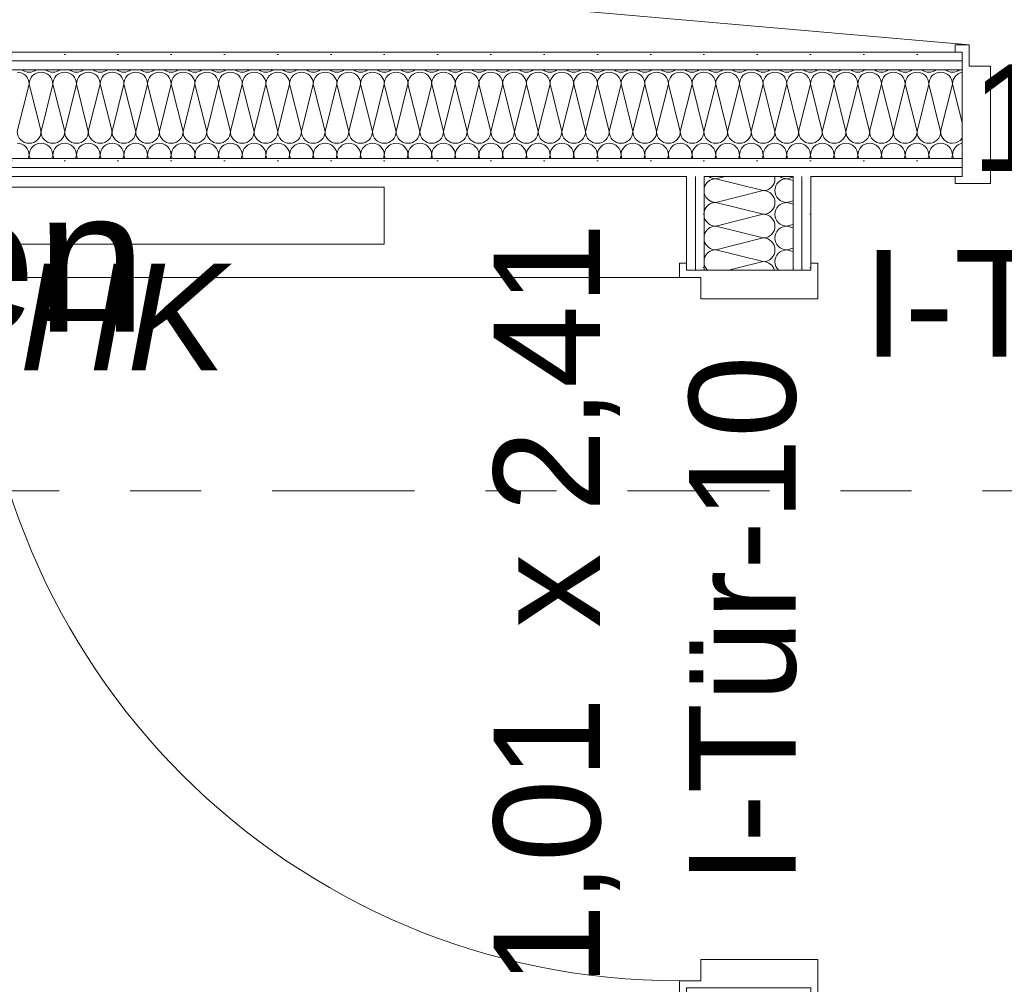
# Model space of a CAD drawing. Header units: metres. Extents: x -167 to 262, y -186 to 508.
# Tile 139 of 256: x 40.17 to 41.56, y 37.9 to 39.25. Entities that reach past the tile are written whole.
import ezdxf
from ezdxf.enums import TextEntityAlignment as Align

# ---------------------------------------------------------------- set-up
doc = ezdxf.new("R2010")
doc.units = ezdxf.units.M
doc.header["$MEASUREMENT"] = 0
doc.linetypes.add('Raster', pattern=[0.4, 0.2, -0.1, 0, -0.1])
for name, color, linetype in [('10 Wand außen', 7, 'Continuous'), ('50 Staffage', 7, 'Continuous'), ('60 Auffüllung', 7, 'Continuous'), ('80 Raum', 7, 'Continuous'), ('90 Achsraster', 7, 'Continuous'), ('94 Genehmigungsplanung Bemaßung', 7, 'Continuous')]:
    doc.layers.add(name, color=color, linetype=linetype)
doc.styles.add('ERSTELLTER_STIL_1', font='arial.ttf')
doc.styles.add('ERSTELLTER_STIL_2', font='arial.ttf')
doc.styles.add('ERSTELLTER_STIL_4', font='arial.ttf')
doc.dimstyles.new('ERSTELLTER_STIL__1', dxfattribs={"dimtxt": 0.25, "dimasz": 0.19, "dimexe": 0.18, "dimexo": 0.1, "dimgap": 0, "dimtad": 1, "dimtih": 1, "dimtoh": 1, "dimzin": 0, "dimdsep": 46, "dimtxsty": 'ERSTELLTER_STIL_1', "dimblk": 'ARROWHEAD_6', "dimblk1": 'ARROWHEAD_6', "dimblk2": 'ARROWHEAD_6', "dimcen": 0.09, "dimclrd": 7, "dimclre": 7, "dimclrt": 7, "dimazin": 0, "dimtfac": 1, "dimtdec": 4, "dimtmove": 0, "dimatfit": 3, "dimfxl": 1, "dimtolj": 1, "dimtzin": 0, "dimarcsym": 0})
pattern_1 = [(0, (27236.132094, 33357.27905), (0, 0.075), [0, -0.075])]

# ---------------------------------------------------------------- blocks, each defined once
blk = doc.blocks.new('Schleuse_0-10_6_1', base_point=(41.7308, 39.937))
at = {"layer": '80 Raum', "color": 7, "lineweight": 18, "insert": (39.908, 39.837), "char_height": 0.2, "attachment_point": 1, "style": 'ERSTELLTER_STIL_1'}
blk.add_mtext('\\A1;{\\pql;\\pt0,0.2;\\fArial|b0|i0|c0|p0;\\W1.000000;9,40\\fArial|b0|i0|c0|p0;\\W1.000000;\\A1{\\H.66x;\\S^  ;}\\fArial|b0|i0|c0|p0;\\W1.000000; m\\fArial|b0|i0|c0|p0;\\W1.000000;\\A1{\\H.66x;\\S2^  ;}}', dxfattribs=at)
at = {"layer": '80 Raum', "color": 7, "lineweight": 18, "style": 'ERSTELLTER_STIL_1'}
for tag, p in [('DUMMY_850', (41.0363, 40.6713)), ('ROOM_NAME', (39.908, 40.6256)), ('DUMMY_851', (40.457, 40.2785)), ('ROOM_NUMBER', (39.908, 40.2327)), ('DUMMY_852', (39.908, 39.8856))]:
    blk.add_attdef(tag, text='', height=0.2, dxfattribs=at).set_placement(p, align=Align.TOP_LEFT)
blk = doc.blocks.new('Dusche Damen_0-09_11_1', base_point=(39.103, 39.4813))
at = {"layer": '80 Raum', "color": 7, "lineweight": 18, "style": 'ERSTELLTER_STIL_1'}
for tag, p in [('DUMMY_850', (40.3123, 39.0595)), ('ROOM_NAME', (38.4219, 39.0137)), ('DUMMY_851', (38.9709, 38.6666)), ('ROOM_NUMBER', (38.4219, 38.6209)), ('DUMMY_852', (38.4219, 38.2737))]:
    blk.add_attdef(tag, text='', height=0.2, dxfattribs=at).set_placement(p, align=Align.TOP_LEFT)
blk = doc.blocks.new('*X95', base_point=(27236.1321, 33357.279))
at = {"layer": '10 Wand außen', "color": 8, "linetype": 'Continuous', "lineweight": 18}
for p, q in [((40.1654, 39.0957), (40.1821, 39.1624)), ((40.1988, 39.0957), (40.1821, 39.1624)), ((40.1988, 39.0957), (40.2154, 39.1624)), ((40.2321, 39.0957), (40.2154, 39.1624)), ((40.2321, 39.0957), (40.2488, 39.1624)), ((40.2654, 39.0957), (40.2488, 39.1624)), ((40.2654, 39.0957), (40.2821, 39.1624)), ((40.2988, 39.0957), (40.2821, 39.1624)), ((40.2988, 39.0957), (40.3154, 39.1624)), ((40.3321, 39.0957), (40.3154, 39.1624)), ((40.3321, 39.0957), (40.3488, 39.1624)), ((40.3654, 39.0957), (40.3488, 39.1624)), ((40.3654, 39.0957), (40.3821, 39.1624)), ((40.3988, 39.0957), (40.3821, 39.1624)), ((40.3988, 39.0957), (40.4154, 39.1624)), ((40.4321, 39.0957), (40.4154, 39.1624)), ((40.4321, 39.0957), (40.4488, 39.1624)), ((40.4654, 39.0957), (40.4488, 39.1624)), ((40.4654, 39.0957), (40.4821, 39.1624)), ((40.4988, 39.0957), (40.4821, 39.1624)), ((40.4988, 39.0957), (40.5154, 39.1624)), ((40.5321, 39.0957), (40.5154, 39.1624)), ((40.5321, 39.0957), (40.5488, 39.1624)), ((40.5654, 39.0957), (40.5488, 39.1624)), ((40.5654, 39.0957), (40.5821, 39.1624)), ((40.5988, 39.0957), (40.5821, 39.1624)), ((40.5988, 39.0957), (40.6154, 39.1624)), ((40.6321, 39.0957), (40.6154, 39.1624)), ((40.6321, 39.0957), (40.6488, 39.1624)), ((40.6654, 39.0957), (40.6488, 39.1624)), ((40.6654, 39.0957), (40.6821, 39.1624)), ((40.6988, 39.0957), (40.6821, 39.1624)), ((40.6988, 39.0957), (40.7154, 39.1624)), ((40.7321, 39.0957), (40.7154, 39.1624)), ((40.7321, 39.0957), (40.7488, 39.1624)), ((40.7654, 39.0957), (40.7488, 39.1624)), ((40.7654, 39.0957), (40.7821, 39.1624)), ((40.7988, 39.0957), (40.7821, 39.1624)), ((40.7988, 39.0957), (40.8154, 39.1624)), ((40.8321, 39.0957), (40.8154, 39.1624)), ((40.8321, 39.0957), (40.8488, 39.1624)), ((40.8654, 39.0957), (40.8488, 39.1624)), ((40.8654, 39.0957), (40.8821, 39.1624)), ((40.8988, 39.0957), (40.8821, 39.1624)), ((40.8988, 39.0957), (40.9154, 39.1624)), ((40.9321, 39.0957), (40.9154, 39.1624)), ((40.9321, 39.0957), (40.9488, 39.1624)), ((40.9654, 39.0957), (40.9488, 39.1624)), ((40.9654, 39.0957), (40.9821, 39.1624)), ((40.9988, 39.0957), (40.9821, 39.1624)), ((40.9988, 39.0957), (41.0154, 39.1624)), ((41.0321, 39.0957), (41.0154, 39.1624)), ((41.0321, 39.0957), (41.0488, 39.1624)), ((41.0654, 39.0957), (41.0488, 39.1624)), ((41.0654, 39.0957), (41.0821, 39.1624)), ((41.0988, 39.0957), (41.0821, 39.1624)), ((41.0988, 39.0957), (41.1154, 39.1624)), ((41.1321, 39.0957), (41.1154, 39.1624)), ((41.1321, 39.0957), (41.1488, 39.1624)), ((41.1654, 39.0957), (41.1488, 39.1624)), ((41.1654, 39.0957), (41.1821, 39.1624)), ((41.1988, 39.0957), (41.1821, 39.1624)), ((41.1988, 39.0957), (41.2154, 39.1624)), ((41.2321, 39.0957), (41.2154, 39.1624)), ((41.2321, 39.0957), (41.2488, 39.1624)), ((41.2654, 39.0957), (41.2488, 39.1624)), ((41.2654, 39.0957), (41.2821, 39.1624)), ((41.2988, 39.0957), (41.2821, 39.1624)), ((41.2988, 39.0957), (41.3154, 39.1624)), ((41.3321, 39.0957), (41.3154, 39.1624)), ((41.3321, 39.0957), (41.3488, 39.1624)), ((41.3654, 39.0957), (41.3488, 39.1624)), ((41.3654, 39.0957), (41.3821, 39.1624)), ((41.3988, 39.0957), (41.3821, 39.1624)), ((41.3988, 39.0957), (41.4154, 39.1624)), ((41.4321, 39.0957), (41.4154, 39.1624)), ((41.4321, 39.0957), (41.4488, 39.1624)), ((41.4654, 39.0957), (41.4488, 39.1624)), ((41.4654, 39.0957), (41.4821, 39.1624)), ((41.4956, 39.1082), (41.4821, 39.1624)), ((40.1808, 39.0574), (40.1821, 39.0624)), ((40.1833, 39.0574), (40.1821, 39.0624)), ((40.2142, 39.0574), (40.2154, 39.0624)), ((40.2167, 39.0574), (40.2154, 39.0624)), ((40.2475, 39.0574), (40.2488, 39.0624)), ((40.25, 39.0574), (40.2488, 39.0624)), ((40.2808, 39.0574), (40.2821, 39.0624)), ((40.2833, 39.0574), (40.2821, 39.0624)), ((40.3142, 39.0574), (40.3154, 39.0624)), ((40.3167, 39.0574), (40.3154, 39.0624)), ((40.3475, 39.0574), (40.3488, 39.0624)), ((40.35, 39.0574), (40.3488, 39.0624)), ((40.3808, 39.0574), (40.3821, 39.0624)), ((40.3833, 39.0574), (40.3821, 39.0624)), ((40.4142, 39.0574), (40.4154, 39.0624)), ((40.4167, 39.0574), (40.4154, 39.0624)), ((40.4475, 39.0574), (40.4488, 39.0624)), ((40.45, 39.0574), (40.4488, 39.0624)), ((40.4808, 39.0574), (40.4821, 39.0624)), ((40.4833, 39.0574), (40.4821, 39.0624)), ((40.5142, 39.0574), (40.5154, 39.0624)), ((40.5167, 39.0574), (40.5154, 39.0624)), ((40.5475, 39.0574), (40.5488, 39.0624)), ((40.55, 39.0574), (40.5488, 39.0624)), ((40.5808, 39.0574), (40.5821, 39.0624)), ((40.5833, 39.0574), (40.5821, 39.0624)), ((40.6142, 39.0574), (40.6154, 39.0624)), ((40.6167, 39.0574), (40.6154, 39.0624)), ((40.6475, 39.0574), (40.6488, 39.0624)), ((40.65, 39.0574), (40.6488, 39.0624)), ((40.6808, 39.0574), (40.6821, 39.0624)), ((40.6833, 39.0574), (40.6821, 39.0624)), ((40.7142, 39.0574), (40.7154, 39.0624)), ((40.7167, 39.0574), (40.7154, 39.0624)), ((40.7475, 39.0574), (40.7488, 39.0624)), ((40.75, 39.0574), (40.7488, 39.0624)), ((40.7808, 39.0574), (40.7821, 39.0624)), ((40.7833, 39.0574), (40.7821, 39.0624)), ((40.8142, 39.0574), (40.8154, 39.0624)), ((40.8167, 39.0574), (40.8154, 39.0624)), ((40.8475, 39.0574), (40.8488, 39.0624)), ((40.85, 39.0574), (40.8488, 39.0624)), ((40.8808, 39.0574), (40.8821, 39.0624)), ((40.8833, 39.0574), (40.8821, 39.0624)), ((40.9142, 39.0574), (40.9154, 39.0624)), ((40.9167, 39.0574), (40.9154, 39.0624)), ((40.9475, 39.0574), (40.9488, 39.0624)), ((40.95, 39.0574), (40.9488, 39.0624)), ((40.9808, 39.0574), (40.9821, 39.0624)), ((40.9833, 39.0574), (40.9821, 39.0624)), ((41.0142, 39.0574), (41.0154, 39.0624)), ((41.0167, 39.0574), (41.0154, 39.0624)), ((41.0475, 39.0574), (41.0488, 39.0624)), ((41.05, 39.0574), (41.0488, 39.0624)), ((41.0808, 39.0574), (41.0821, 39.0624)), ((41.0833, 39.0574), (41.0821, 39.0624)), ((41.1142, 39.0574), (41.1154, 39.0624)), ((41.1167, 39.0574), (41.1154, 39.0624)), ((41.1475, 39.0574), (41.1488, 39.0624)), ((41.15, 39.0574), (41.1488, 39.0624)), ((41.1808, 39.0574), (41.1821, 39.0624)), ((41.1833, 39.0574), (41.1821, 39.0624)), ((41.2142, 39.0574), (41.2154, 39.0624)), ((41.2167, 39.0574), (41.2154, 39.0624)), ((41.2475, 39.0574), (41.2488, 39.0624)), ((41.25, 39.0574), (41.2488, 39.0624)), ((41.2808, 39.0574), (41.2821, 39.0624)), ((41.2833, 39.0574), (41.2821, 39.0624)), ((41.3142, 39.0574), (41.3154, 39.0624)), ((41.3167, 39.0574), (41.3154, 39.0624)), ((41.3475, 39.0574), (41.3488, 39.0624)), ((41.35, 39.0574), (41.3488, 39.0624)), ((41.3808, 39.0574), (41.3821, 39.0624)), ((41.3833, 39.0574), (41.3821, 39.0624)), ((41.4142, 39.0574), (41.4154, 39.0624)), ((41.4167, 39.0574), (41.4154, 39.0624)), ((41.4475, 39.0574), (41.4488, 39.0624)), ((41.45, 39.0574), (41.4488, 39.0624)), ((41.4808, 39.0574), (41.4821, 39.0624)), ((41.4833, 39.0574), (41.4821, 39.0624))]:
    blk.add_line(p, q, dxfattribs=at)
for centre, start, end in [((40.1654, 39.1624), 0, 90), ((40.1821, 39.1957), 233.1975, 270), ((40.1821, 39.1957), 270, 306.8025), ((40.1988, 39.1624), 90, 180), ((40.1988, 39.1624), 0, 90), ((40.2154, 39.1957), 233.1975, 270), ((40.2154, 39.1957), 270, 306.8025), ((40.2321, 39.1624), 90, 180), ((40.2321, 39.1624), 0, 90), ((40.2488, 39.1957), 233.1975, 270), ((40.2488, 39.1957), 270, 306.8025), ((40.2654, 39.1624), 90, 180), ((40.2654, 39.1624), 0, 90), ((40.2821, 39.1957), 233.1975, 270), ((40.2821, 39.1957), 270, 306.8025), ((40.2988, 39.1624), 90, 180), ((40.2988, 39.1624), 0, 90), ((40.3154, 39.1957), 233.1975, 270), ((40.3154, 39.1957), 270, 306.8025), ((40.3321, 39.1624), 90, 180), ((40.3321, 39.1624), 0, 90), ((40.3488, 39.1957), 233.1975, 270), ((40.3488, 39.1957), 270, 306.8025), ((40.3654, 39.1624), 90, 180), ((40.3654, 39.1624), 0, 90), ((40.3821, 39.1957), 233.1975, 270), ((40.3821, 39.1957), 270, 306.8025), ((40.3988, 39.1624), 90, 180), ((40.3988, 39.1624), 0, 90), ((40.4154, 39.1957), 233.1975, 270), ((40.4154, 39.1957), 270, 306.8025), ((40.4321, 39.1624), 90, 180), ((40.4321, 39.1624), 0, 90), ((40.4488, 39.1957), 233.1975, 270), ((40.4488, 39.1957), 270, 306.8025), ((40.4654, 39.1624), 90, 180), ((40.4654, 39.1624), 0, 90), ((40.4821, 39.1957), 233.1975, 270), ((40.4821, 39.1957), 270, 306.8025), ((40.4988, 39.1624), 90, 180), ((40.4988, 39.1624), 0, 90), ((40.5154, 39.1957), 233.1975, 270), ((40.5154, 39.1957), 270, 306.8025), ((40.5321, 39.1624), 90, 180), ((40.5321, 39.1624), 0, 90), ((40.5488, 39.1957), 233.1975, 270), ((40.5488, 39.1957), 270, 306.8025), ((40.5654, 39.1624), 90, 180), ((40.5654, 39.1624), 0, 90), ((40.5821, 39.1957), 233.1975, 270), ((40.5821, 39.1957), 270, 306.8025), ((40.5988, 39.1624), 90, 180), ((40.5988, 39.1624), 0, 90), ((40.6154, 39.1957), 233.1975, 270), ((40.6154, 39.1957), 270, 306.8025), ((40.6321, 39.1624), 90, 180), ((40.6321, 39.1624), 0, 90), ((40.6488, 39.1957), 233.1975, 270), ((40.6488, 39.1957), 270, 306.8025), ((40.6654, 39.1624), 90, 180), ((40.6654, 39.1624), 0, 90), ((40.6821, 39.1957), 233.1975, 270), ((40.6821, 39.1957), 270, 306.8025), ((40.6988, 39.1624), 90, 180), ((40.6988, 39.1624), 0, 90), ((40.7154, 39.1957), 233.1975, 270), ((40.7154, 39.1957), 270, 306.8025), ((40.7321, 39.1624), 90, 180), ((40.7321, 39.1624), 0, 90), ((40.7488, 39.1957), 233.1975, 270), ((40.7488, 39.1957), 270, 306.8025), ((40.7654, 39.1624), 90, 180), ((40.7654, 39.1624), 0, 90), ((40.7821, 39.1957), 233.1975, 270), ((40.7821, 39.1957), 270, 306.8025), ((40.7988, 39.1624), 90, 180), ((40.7988, 39.1624), 0, 90), ((40.8154, 39.1957), 233.1975, 270), ((40.8154, 39.1957), 270, 306.8025), ((40.8321, 39.1624), 90, 180), ((40.8321, 39.1624), 0, 90), ((40.8488, 39.1957), 233.1975, 270), ((40.8488, 39.1957), 270, 306.8025), ((40.8654, 39.1624), 90, 180), ((40.8654, 39.1624), 0, 90), ((40.8821, 39.1957), 233.1975, 270), ((40.8821, 39.1957), 270, 306.8025), ((40.8988, 39.1624), 90, 180), ((40.8988, 39.1624), 0, 90), ((40.9154, 39.1957), 233.1975, 270), ((40.9154, 39.1957), 270, 306.8025), ((40.9321, 39.1624), 90, 180), ((40.9321, 39.1624), 0, 90), ((40.9488, 39.1957), 233.1975, 270), ((40.9488, 39.1957), 270, 306.8025), ((40.9654, 39.1624), 90, 180), ((40.9654, 39.1624), 0, 90), ((40.9821, 39.1957), 233.1975, 270), ((40.9821, 39.1957), 270, 306.8025), ((40.9988, 39.1624), 90, 180), ((40.9988, 39.1624), 0, 90), ((41.0154, 39.1957), 233.1975, 270), ((41.0154, 39.1957), 270, 306.8025), ((41.0321, 39.1624), 90, 180), ((41.0321, 39.1624), 0, 90), ((41.0488, 39.1957), 233.1975, 270), ((41.0488, 39.1957), 270, 306.8025), ((41.0654, 39.1624), 90, 180), ((41.0654, 39.1624), 0, 90), ((41.0821, 39.1957), 233.1975, 270), ((41.0821, 39.1957), 270, 306.8025), ((41.0988, 39.1624), 90, 180), ((41.0988, 39.1624), 0, 90), ((41.1154, 39.1957), 233.1975, 270), ((41.1154, 39.1957), 270, 306.8025), ((41.1321, 39.1624), 90, 180), ((41.1321, 39.1624), 0, 90), ((41.1488, 39.1957), 233.1975, 270), ((41.1488, 39.1957), 270, 306.8025), ((41.1654, 39.1624), 90, 180), ((41.1654, 39.1624), 0, 90), ((41.1821, 39.1957), 233.1975, 270), ((41.1821, 39.1957), 270, 306.8025), ((41.1988, 39.1624), 90, 180), ((41.1988, 39.1624), 0, 90), ((41.2154, 39.1957), 233.1975, 270), ((41.2154, 39.1957), 270, 306.8025), ((41.2321, 39.1624), 90, 180), ((41.2321, 39.1624), 0, 90), ((41.2488, 39.1957), 233.1975, 270), ((41.2488, 39.1957), 270, 306.8025), ((41.2654, 39.1624), 90, 180), ((41.2654, 39.1624), 0, 90), ((41.2821, 39.1957), 233.1975, 270), ((41.2821, 39.1957), 270, 306.8025), ((41.2988, 39.1624), 90, 180), ((41.2988, 39.1624), 0, 90), ((41.3154, 39.1957), 233.1975, 270), ((41.3154, 39.1957), 270, 306.8025), ((41.3321, 39.1624), 90, 180), ((41.3321, 39.1624), 0, 90), ((41.3488, 39.1957), 233.1975, 270), ((41.3488, 39.1957), 270, 306.8025), ((41.3654, 39.1624), 90, 180), ((41.3654, 39.1624), 0, 90), ((41.3821, 39.1957), 233.1975, 270), ((41.3821, 39.1957), 270, 306.8025), ((41.3988, 39.1624), 90, 180), ((41.3988, 39.1624), 0, 90), ((41.4154, 39.1957), 233.1975, 270), ((41.4154, 39.1957), 270, 306.8025), ((41.4321, 39.1624), 90, 180), ((41.4321, 39.1624), 0, 90), ((41.4488, 39.1957), 233.1975, 270), ((41.4488, 39.1957), 270, 306.8025), ((41.4654, 39.1624), 90, 180), ((41.4654, 39.1624), 0, 90), ((41.4821, 39.1957), 233.1975, 270), ((41.4821, 39.1957), 270, 306.8025), ((41.4988, 39.1624), 100.808, 180), ((40.1821, 39.0957), 180, 270), ((40.1821, 39.0957), 270, 0), ((40.2154, 39.0957), 180, 270), ((40.2154, 39.0957), 270, 0), ((40.2488, 39.0957), 180, 270), ((40.2488, 39.0957), 270, 0), ((40.2821, 39.0957), 180, 270), ((40.2821, 39.0957), 270, 0), ((40.3154, 39.0957), 180, 270), ((40.3154, 39.0957), 270, 0), ((40.3488, 39.0957), 180, 270), ((40.3488, 39.0957), 270, 0), ((40.3821, 39.0957), 180, 270), ((40.3821, 39.0957), 270, 0), ((40.4154, 39.0957), 180, 270), ((40.4154, 39.0957), 270, 0), ((40.4488, 39.0957), 180, 270), ((40.4488, 39.0957), 270, 0), ((40.4821, 39.0957), 180, 270), ((40.4821, 39.0957), 270, 0), ((40.5154, 39.0957), 180, 270), ((40.5154, 39.0957), 270, 0), ((40.5488, 39.0957), 180, 270), ((40.5488, 39.0957), 270, 0), ((40.5821, 39.0957), 180, 270), ((40.5821, 39.0957), 270, 0), ((40.6154, 39.0957), 180, 270), ((40.6154, 39.0957), 270, 0), ((40.6488, 39.0957), 180, 270), ((40.6488, 39.0957), 270, 0), ((40.6821, 39.0957), 180, 270), ((40.6821, 39.0957), 270, 0), ((40.7154, 39.0957), 180, 270), ((40.7154, 39.0957), 270, 0), ((40.7488, 39.0957), 180, 270), ((40.7488, 39.0957), 270, 0), ((40.7821, 39.0957), 180, 270), ((40.7821, 39.0957), 270, 0), ((40.8154, 39.0957), 180, 270), ((40.8154, 39.0957), 270, 0), ((40.8488, 39.0957), 180, 270), ((40.8488, 39.0957), 270, 0), ((40.8821, 39.0957), 180, 270), ((40.8821, 39.0957), 270, 0), ((40.9154, 39.0957), 180, 270), ((40.9154, 39.0957), 270, 0), ((40.9488, 39.0957), 180, 270), ((40.9488, 39.0957), 270, 0), ((40.9821, 39.0957), 180, 270), ((40.9821, 39.0957), 270, 0), ((41.0154, 39.0957), 180, 270), ((41.0154, 39.0957), 270, 0), ((41.0488, 39.0957), 180, 270), ((41.0488, 39.0957), 270, 0), ((41.0821, 39.0957), 180, 270), ((41.0821, 39.0957), 270, 0), ((41.1154, 39.0957), 180, 270), ((41.1154, 39.0957), 270, 0), ((41.1488, 39.0957), 180, 270), ((41.1488, 39.0957), 270, 0), ((41.1821, 39.0957), 180, 270), ((41.1821, 39.0957), 270, 0), ((41.2154, 39.0957), 180, 270), ((41.2154, 39.0957), 270, 0), ((41.2488, 39.0957), 180, 270), ((41.2488, 39.0957), 270, 0), ((41.2821, 39.0957), 180, 270), ((41.2821, 39.0957), 270, 0), ((41.3154, 39.0957), 180, 270), ((41.3154, 39.0957), 270, 0), ((41.3488, 39.0957), 180, 270), ((41.3488, 39.0957), 270, 0), ((41.3821, 39.0957), 180, 270), ((41.3821, 39.0957), 270, 0), ((41.4154, 39.0957), 180, 270), ((41.4154, 39.0957), 270, 0), ((41.4488, 39.0957), 180, 270), ((41.4488, 39.0957), 270, 0), ((41.4821, 39.0957), 180, 270), ((40.1654, 39.0624), 0, 90), ((40.1988, 39.0624), 90, 180), ((40.1988, 39.0624), 0, 90), ((40.2321, 39.0624), 90, 180), ((40.2321, 39.0624), 0, 90), ((40.2654, 39.0624), 90, 180), ((40.2654, 39.0624), 0, 90), ((40.2988, 39.0624), 90, 180), ((40.2988, 39.0624), 0, 90), ((40.3321, 39.0624), 90, 180), ((40.3321, 39.0624), 0, 90), ((40.3654, 39.0624), 90, 180), ((40.3654, 39.0624), 0, 90), ((40.3988, 39.0624), 90, 180), ((40.3988, 39.0624), 0, 90), ((40.4321, 39.0624), 90, 180), ((40.4321, 39.0624), 0, 90), ((40.4654, 39.0624), 90, 180), ((40.4654, 39.0624), 0, 90), ((40.4988, 39.0624), 90, 180), ((40.4988, 39.0624), 0, 90), ((40.5321, 39.0624), 90, 180), ((40.5321, 39.0624), 0, 90), ((40.5654, 39.0624), 90, 180), ((40.5654, 39.0624), 0, 90), ((40.5988, 39.0624), 90, 180), ((40.5988, 39.0624), 0, 90), ((40.6321, 39.0624), 90, 180), ((40.6321, 39.0624), 0, 90), ((40.6654, 39.0624), 90, 180), ((40.6654, 39.0624), 0, 90), ((40.6988, 39.0624), 90, 180), ((40.6988, 39.0624), 0, 90), ((40.7321, 39.0624), 90, 180), ((40.7321, 39.0624), 0, 90), ((40.7654, 39.0624), 90, 180), ((40.7654, 39.0624), 0, 90), ((40.7988, 39.0624), 90, 180), ((40.7988, 39.0624), 0, 90), ((40.8321, 39.0624), 90, 180), ((40.8321, 39.0624), 0, 90), ((40.8654, 39.0624), 90, 180), ((40.8654, 39.0624), 0, 90), ((40.8988, 39.0624), 90, 180), ((40.8988, 39.0624), 0, 90), ((40.9321, 39.0624), 90, 180), ((40.9321, 39.0624), 0, 90), ((40.9654, 39.0624), 90, 180), ((40.9654, 39.0624), 0, 90), ((40.9988, 39.0624), 90, 180), ((40.9988, 39.0624), 0, 90), ((41.0321, 39.0624), 90, 180), ((41.0321, 39.0624), 0, 90), ((41.0654, 39.0624), 90, 180), ((41.0654, 39.0624), 0, 90), ((41.0988, 39.0624), 90, 180), ((41.0988, 39.0624), 0, 90), ((41.1321, 39.0624), 90, 180), ((41.1321, 39.0624), 0, 90), ((41.1654, 39.0624), 90, 180), ((41.1654, 39.0624), 0, 90), ((41.1988, 39.0624), 90, 180), ((41.1988, 39.0624), 0, 90), ((41.2321, 39.0624), 90, 180), ((41.2321, 39.0624), 0, 90), ((41.2654, 39.0624), 90, 180), ((41.2654, 39.0624), 0, 90), ((41.2988, 39.0624), 90, 180), ((41.2988, 39.0624), 0, 90), ((41.3321, 39.0624), 90, 180), ((41.3321, 39.0624), 0, 90), ((41.3654, 39.0624), 90, 180), ((41.3654, 39.0624), 0, 90), ((41.3988, 39.0624), 90, 180), ((41.3988, 39.0624), 0, 90), ((41.4321, 39.0624), 90, 180), ((41.4321, 39.0624), 0, 90), ((41.4654, 39.0624), 90, 180), ((41.4654, 39.0624), 0, 90), ((41.4821, 39.0957), 270, 324.3392), ((41.4988, 39.0624), 100.808, 180)]:
    blk.add_arc(centre, 0.0167, start, end, dxfattribs=at)
blk = doc.blocks.new('Zargentür 1-Fl 27_8')
at = {"layer": '10 Wand außen', "color": 7, "linetype": 'Continuous', "lineweight": 18}
for p, q in [((0.5575, 0.01), (1.6683, 0.1072)), ((0.5575, -0.02), (0.5575, 0.01)), ((0.5575, 0.01), (0.5775, 0.01)), ((0.5775, 0.01), (0.5775, 0)), ((0.5775, 0), (0.5675, 0)), ((0.5675, 0), (0.5675, -0.175)), ((0.5275, -0.185), (0.5275, -0.02)), ((0.5275, -0.02), (0.5575, -0.02)), ((0.5675, -0.175), (0.5775, -0.175)), ((0.5775, -0.175), (0.5775, -0.185)), ((0.5775, -0.185), (0.5275, -0.185))]:
    blk.add_line(p, q, dxfattribs=at)
at = {"layer": '10 Wand außen', "color": 7, "linetype": 'Continuous', "lineweight": 13}
for p, q in [((0.5675, 0), (0.5675, -0.0125)), ((0.5675, 0), (0.5675, -0.0125)), ((0.5675, -0.0125), (0.5675, -0.025)), ((0.5675, -0.0125), (0.5675, -0.025)), ((0.5675, -0.025), (0.5675, -0.15)), ((0.5675, -0.025), (0.5675, -0.15)), ((0.5675, -0.15), (0.5675, -0.1625)), ((0.5675, -0.15), (0.5675, -0.1625)), ((0.5675, -0.1625), (0.5675, -0.175)), ((0.5675, -0.1625), (0.5675, -0.175))]:
    blk.add_line(p, q, dxfattribs=at)
blk.add_arc((0.5575, 0.01), 1.115, 5, 180, dxfattribs=at)
blk = doc.blocks.new('T Marker 27_12')
at = {"layer": '10 Wand außen', "color": 7, "lineweight": 13, "char_height": 0.15, "attachment_point": 7, "rotation": 180, "style": 'ERSTELLTER_STIL_1'}
for s, insert in [('\\A1;{\\pql;\\pt0;\\fArial|b0|i0|c0|p0;\\W1.000000;I-Tür 11- 180° fs\\fArial|b0|i0|c0|p0;\\W1.000000;\\fArial|b0|i0|c0|p0;\\W1.000000;\\fArial|b0|i0|c0|p0;\\W1.000000;}', (0.7069, 0.2557)), ('\\A1;{\\pql;\\pt0;\\fArial|b0|i0|c0|p0;\\W1.000000;1,13\\fArial|b0|i0|c0|p0;\\W1.000000;\\A1{\\H.66x;\\S5^  ;}\\fArial|b0|i0|c0|p0;\\W1.000000; x 2,41\\fArial|b0|i0|c0|p0;\\W1.000000;\\A1{\\H.66x;\\S^  ;}}', (0.5555, 0.036)), ('\\A1;{\\pql;\\pt0;\\fArial|b0|i0|c0|p0;\\W1.000000;Alarmweg\\fArial|b0|i0|c0|p0;\\W1.000000;\\fArial|b0|i0|c0|p0;\\W1.000000;\\fArial|b0|i0|c0|p0;\\W1.000000;}', (0.4531, -0.2289))]:
    blk.add_mtext(s, dxfattribs=dict(at, insert=insert))
blk = doc.blocks.new('*X98', base_point=(27236.1321, 33357.279))
at = {"layer": '10 Wand außen', "color": 8, "linetype": 'Continuous', "lineweight": 18}
for p, q in [((41.162, 39.0324), (41.1488, 39.029)), ((41.2154, 39.0124), (41.1488, 39.029)), ((41.2576, 39.0313), (41.2488, 39.029)), ((41.2576, 39.0268), (41.2488, 39.029)), ((41.2154, 39.0124), (41.1488, 38.9957)), ((41.2154, 38.979), (41.1488, 38.9957)), ((41.2576, 38.9979), (41.2488, 38.9957)), ((41.2576, 38.9935), (41.2488, 38.9957)), ((41.2154, 38.979), (41.1488, 38.9624)), ((41.2154, 38.9457), (41.1488, 38.9624)), ((41.2576, 38.9646), (41.2488, 38.9624)), ((41.2576, 38.9602), (41.2488, 38.9624)), ((41.2154, 38.9457), (41.1488, 38.929)), ((41.2154, 38.9124), (41.1488, 38.929)), ((41.2576, 38.9313), (41.2488, 38.929)), ((41.2576, 38.9268), (41.2488, 38.929)), ((41.2154, 38.9124), (41.1665, 38.9002))]:
    blk.add_line(p, q, dxfattribs=at)
for centre, start, end in [((41.1488, 39.0124), 90, 166.3205), ((41.1488, 39.0457), 233.1972, 270), ((41.2154, 39.029), 270, 0), ((41.2154, 39.029), 0, 11.4959), ((41.2488, 39.0124), 90, 180), ((41.2488, 39.0457), 233.1972, 270), ((41.2154, 38.9957), 0, 90), ((41.2488, 39.0124), 180, 270), ((41.1488, 39.0124), 193.6795, 270), ((41.1488, 38.979), 90, 166.3205), ((41.2154, 38.9957), 270, 0), ((41.2488, 38.979), 90, 180), ((41.1488, 38.979), 193.6795, 270), ((41.2154, 38.9624), 0, 90), ((41.2488, 38.979), 180, 270), ((41.1488, 38.9457), 90, 166.3205), ((41.2154, 38.9624), 270, 0), ((41.2488, 38.9457), 90, 180), ((41.1488, 38.9457), 193.6795, 270), ((41.2154, 38.929), 0, 90), ((41.2488, 38.9457), 180, 270), ((41.1488, 38.9124), 90, 166.3205), ((41.2154, 38.929), 270, 0), ((41.2488, 38.9124), 90, 180), ((41.2154, 38.8957), 15.4302, 90), ((41.2488, 38.9124), 180, 227.2174), ((41.1488, 38.9124), 193.6795, 227.2174)]:
    blk.add_arc(centre, 0.0167, start, end, dxfattribs=at)
blk = doc.blocks.new('Zargentür 1-Fl 27_9')
at = {"layer": '10 Wand außen', "color": 7, "linetype": 'Continuous', "lineweight": 18}
for p, q in [((0.495, -0.01), (0.495, 0.98)), ((-0.495, -0.01), (-0.515, -0.01)), ((-0.515, -0.01), (-0.515, -0.02)), ((-0.495, -0.04), (-0.495, -0.01)), ((0.495, -0.04), (0.495, -0.01)), ((0.495, -0.01), (0.515, -0.01)), ((0.515, -0.01), (0.515, -0.02)), ((-0.515, -0.02), (-0.505, -0.02)), ((-0.505, -0.02), (-0.505, -0.195)), ((0.515, -0.02), (0.505, -0.02)), ((0.505, -0.02), (0.505, -0.195)), ((-0.465, -0.04), (-0.495, -0.04)), ((-0.465, -0.205), (-0.465, -0.04)), ((0.465, -0.205), (0.465, -0.04)), ((0.465, -0.04), (0.495, -0.04)), ((-0.505, -0.195), (-0.515, -0.195)), ((-0.515, -0.195), (-0.515, -0.205)), ((-0.515, -0.205), (-0.465, -0.205)), ((0.515, -0.205), (0.465, -0.205)), ((0.505, -0.195), (0.515, -0.195)), ((0.515, -0.195), (0.515, -0.205))]:
    blk.add_line(p, q, dxfattribs=at)
at = {"layer": '10 Wand außen', "color": 7, "linetype": 'Continuous', "lineweight": 13}
for p, q in [((-0.505, -0.0325), (-0.505, -0.02)), ((-0.505, -0.0325), (-0.505, -0.02)), ((0.505, -0.0325), (0.505, -0.02)), ((0.505, -0.0325), (0.505, -0.02)), ((-0.505, -0.045), (-0.505, -0.0325)), ((-0.505, -0.045), (-0.505, -0.0325)), ((0.505, -0.045), (0.505, -0.0325)), ((0.505, -0.045), (0.505, -0.0325)), ((-0.505, -0.17), (-0.505, -0.045)), ((-0.505, -0.17), (-0.505, -0.045)), ((0.505, -0.17), (0.505, -0.045)), ((0.505, -0.17), (0.505, -0.045)), ((-0.505, -0.1825), (-0.505, -0.17)), ((-0.505, -0.1825), (-0.505, -0.17)), ((0.505, -0.1825), (0.505, -0.17)), ((0.505, -0.1825), (0.505, -0.17)), ((-0.505, -0.195), (-0.505, -0.1825)), ((-0.505, -0.195), (-0.505, -0.1825)), ((0.505, -0.195), (0.505, -0.1825)), ((0.505, -0.195), (0.505, -0.1825))]:
    blk.add_line(p, q, dxfattribs=at)
blk.add_arc((0.495, -0.01), 0.99, 90, 180, dxfattribs=at)
blk = doc.blocks.new('T Marker 27_13')
at = {"layer": '10 Wand außen', "color": 7, "lineweight": 13, "char_height": 0.15, "attachment_point": 7, "rotation": 180, "style": 'ERSTELLTER_STIL_1'}
for s, insert in [('\\A1;{\\pql;\\pt0;\\fArial|b0|i0|c0|p0;\\W1.000000;I-Tür-10\\fArial|b0|i0|c0|p0;\\W1.000000;\\fArial|b0|i0|c0|p0;\\W1.000000;\\fArial|b0|i0|c0|p0;\\W1.000000;}', (0.3597, -0.0194)), ('\\A1;{\\pql;\\pt0;\\fArial|b0|i0|c0|p0;\\W1.000000;1,01\\fArial|b0|i0|c0|p0;\\W1.000000;\\A1{\\H.66x;\\S^  ;}\\fArial|b0|i0|c0|p0;\\W1.000000; x 2,41\\fArial|b0|i0|c0|p0;\\W1.000000;\\A1{\\H.66x;\\S^  ;}}', (0.5029, -0.2528))]:
    blk.add_mtext(s, dxfattribs=dict(at, insert=insert))
blk = doc.blocks.new('Standard-Rastermarker_139')
at = {"layer": '90 Achsraster', "color": 14, "linetype": 'Raster', "lineweight": 18, "true_color": 0xa80000}
blk.add_line((1, 0), (45.4427, 0), dxfattribs=at)
at = {"layer": '90 Achsraster', "color": 14, "lineweight": 18, "true_color": 0xa80000, "style": 'ERSTELLTER_STIL_2'}
for tag, p in [('AC_MarkerText_1_0', (-0.35, 0.15)), ('AC_MarkerText_1_1', (46.7927, 0.15))]:
    blk.add_attdef(tag, text='', height=0.3, dxfattribs=at).set_placement(p, align=Align.TOP_CENTER)
blk = doc.blocks.new('Heizkörper 4 27_3')
at = {"layer": '50 Staffage', "color": 7, "linetype": 'Continuous', "lineweight": 13}
for p, q in [((0, 0.08), (0.9896, 0.08)), ((0, 0), (0, 0.08)), ((0.9896, 0.08), (0.9896, 0)), ((0.9896, 0), (0, 0))]:
    blk.add_line(p, q, dxfattribs=at)
blk = doc.blocks.new('*D476', base_point=(27236.1321, 33357.279))
at = {"layer": '94 Genehmigungsplanung Bemaßung', "color": 7, "linetype": 'Continuous', "lineweight": 13}
for p, q in [((38.2411, 45.7456), (38.2411, 46.1206)), ((57.8425, 45.7456), (57.8425, 46.1206)), ((38.3411, 46.0331), (38.1411, 45.8331)), ((57.9425, 46.0331), (57.7425, 45.8331)), ((38.2411, 45.9331), (57.8425, 45.9331))]:
    blk.add_line(p, q, dxfattribs=at)
at = {"layer": '94 Genehmigungsplanung Bemaßung', "color": 7, "lineweight": 13, "char_height": 0.25, "attachment_point": 7, "style": 'ERSTELLTER_STIL_1'}
for s, insert in [('\\A1;{\\pql;\\fArial|b0|i0|c0|p0;\\W1.000000;19,60}', (47.4221, 45.9831)), ('\\A1;{\\pql;\\fArial|b0|i0|c0|p0;\\W1.000000;32}', (57.3611, 45.9831))]:
    blk.add_mtext(s, dxfattribs=dict(at, insert=insert))
blk = doc.blocks.new('ARROWHEAD_6')
at = {"color": 0, "linetype": 'Continuous', "lineweight": 0}
for p, q in [((-0.5, -0.5), (0.5, 0.5)), ((0, 0), (-1, 0))]:
    blk.add_line(p, q, dxfattribs=at)

msp = doc.modelspace()

# ---------------------------------------------------------------- hatches: boundary and pattern name
at = {"layer": '10 Wand außen', "linetype": 'Continuous', "lineweight": 13, "true_color": 0x000100}
h = msp.add_hatch(dxfattribs=at)
h.set_pattern_fill('Gipskarton_0001', color=98, style=0, pattern_type=2)
h.set_pattern_definition(pattern_1)
h.paths.add_polyline_path([(38.2411, 39.2074), (38.2411, 39.1949), (41.4956, 39.1949), (41.4956, 39.2074)])
h = msp.add_hatch(dxfattribs=at)
h.set_pattern_fill('Gipskarton_0001', color=98, style=0, pattern_type=2)
h.set_pattern_definition(pattern_1)
h.paths.add_polyline_path([(38.2411, 39.1949), (38.2411, 39.1824), (41.4956, 39.1824), (41.4956, 39.1949)])
h = msp.add_hatch(dxfattribs=at)
h.set_pattern_fill('Gipskarton_0001', color=98, style=0, pattern_type=2)
h.set_pattern_definition(pattern_1)
h.paths.add_polyline_path([(38.2411, 39.0574), (38.2411, 39.0449), (41.4956, 39.0449), (41.4956, 39.0574)])
h = msp.add_hatch(dxfattribs=at)
h.set_pattern_fill('Gipskarton_0001', color=98, style=0, pattern_type=2)
h.set_pattern_definition(pattern_1)
h.paths.add_polyline_path([(38.2411, 39.0449), (38.2411, 39.0324), (41.4956, 39.0324), (41.4956, 39.0449)])
h = msp.add_hatch(dxfattribs=at)
h.set_pattern_fill('Gipskarton_0001', color=98, style=0, pattern_type=2)
h.set_pattern_definition(pattern_1)
h.paths.add_polyline_path([(41.1076, 39.0324), (41.1076, 38.9002), (41.1201, 38.9002), (41.1201, 39.0324)])
h = msp.add_hatch(dxfattribs=at)
h.set_pattern_fill('Gipskarton_0001', color=98, style=0, pattern_type=2)
h.set_pattern_definition(pattern_1)
h.paths.add_polyline_path([(41.1201, 38.9002), (41.1326, 38.9002), (41.1326, 39.0324), (41.1201, 39.0324)])
h = msp.add_hatch(dxfattribs=at)
h.set_pattern_fill('Gipskarton_0001', color=98, style=0, pattern_type=2)
h.set_pattern_definition(pattern_1)
h.paths.add_polyline_path([(41.2576, 39.0324), (41.2576, 38.9002), (41.2701, 38.9002), (41.2701, 39.0324)])
h = msp.add_hatch(dxfattribs=at)
h.set_pattern_fill('Gipskarton_0001', color=98, style=0, pattern_type=2)
h.set_pattern_definition(pattern_1)
h.paths.add_polyline_path([(41.2701, 39.0324), (41.2701, 38.9002), (41.2826, 38.9002), (41.2826, 39.0324)])
at = {"layer": '60 Auffüllung', "linetype": 'Continuous', "lineweight": 18, "true_color": 0xefefef}
h = msp.add_hatch(dxfattribs=at)
h.set_pattern_fill('Erde_1_0001', style=0, pattern_type=2)
h.set_pattern_definition([(0, (27236.1321, 33357.27905), (0, 0.779422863), [0.04875, -0.40125]), (0, (27236.3571, 33357.66876), (0, 0.779422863), [0.04875, -0.40125]), (60, (27236.1321, 33357.27905), (-0.675, 0.389711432), [0.04875, -0.40125]), (60, (27236.5821, 33357.27905), (-0.675, 0.389711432), [0.04875, -0.40125]), (120, (27236.18084, 33357.27905), (0.675, 0.389711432), [0.04875, -0.40125]), (120, (27236.63084, 33357.27905), (0.675, 0.389711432), [0.04875, -0.40125]), (0, (27236.1321, 33357.35405), (0, 0.15), [0, -0.15, 0, -0.225]), (45, (27236.2071, 33357.35405), (-0.1060660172, 0.1060660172), [0, -0.1125, 0, -0.1875])])
h.paths.add_polyline_path([(2.3366, 24.8593), (2.3419, 13.496, 0.033836), (8.8613, 14.0911, 0.026308), (13.8582, 15.1616, -0.024635), (17.3411, 16.2775), (17.3411, 24.6258), (15.3411, 24.6258), (15.3411, 30.4887), (17.3411, 30.4887), (17.3411, 43.9997), (58.1625, 43.9997), (58.1625, 45.7494), (101.6632, 45.7486), (101.6702, 49.0078), (2.342, 49.0078)])
h.paths.add_polyline_path([(9.5982, 27.1903), (4.651, 27.1903), (4.651, 42.9257), (4.651, 43.8257), (9.5982, 43.8257), (9.5982, 42.9257)], flags=0)
h.paths.add_polyline_path([(14.4618, 25.704, -0.414214), (13.8618, 26.304, -0.414214), (14.4618, 26.904, -0.414214), (15.0618, 26.304, -0.414214)], flags=0)

# ---------------------------------------------------------------- linework, layer by layer
at = {"layer": '10 Wand außen', "color": 7, "linetype": 'Continuous', "lineweight": 13}
for p, q in [((41.4956, 39.2074), (41.4956, 39.1949)), ((41.4956, 39.1949), (38.2411, 39.1949)), ((41.4956, 39.1949), (41.4956, 39.1824)), ((41.4956, 39.1824), (38.2411, 39.1824)), ((41.4956, 39.1824), (41.4956, 39.0574)), ((38.2411, 39.0574), (41.4956, 39.0574)), ((41.4956, 39.0574), (41.4956, 39.0449)), ((38.2411, 39.0449), (41.4956, 39.0449)), ((41.4956, 39.0449), (41.4956, 39.0324)), ((41.1201, 39.0324), (41.1201, 38.9002)), ((41.1326, 39.0324), (41.1326, 38.9002)), ((41.2576, 38.9002), (41.2576, 39.0324)), ((41.2701, 38.9002), (41.2701, 39.0324)), ((41.1201, 38.9002), (41.1076, 38.9002)), ((41.1326, 38.9002), (41.1201, 38.9002)), ((41.2576, 38.9002), (41.1326, 38.9002)), ((41.2701, 38.9002), (41.2576, 38.9002)), ((41.2826, 38.9002), (41.2701, 38.9002))]:
    msp.add_line(p, q, dxfattribs=at)
at = {"layer": '10 Wand außen', "color": 7, "linetype": 'Continuous', "lineweight": 13, "flags": 128}
for points in [[(41.4956, 39.2074), (38.2411, 39.2074)], [(38.2411, 39.0324), (41.1076, 39.0324)], [(41.1076, 39.0324), (41.1076, 38.9002)], [(41.1326, 39.0324), (41.2576, 39.0324)], [(41.2576, 39.0324), (41.1326, 39.0324)], [(41.2826, 39.0324), (41.4956, 39.0324)], [(41.2826, 38.9002), (41.2826, 39.0324)]]:
    msp.add_lwpolyline(points, dxfattribs=at)

# ---------------------------------------------------------------- block references
at = {"layer": '10 Wand außen', "color": 7, "linetype": 'Continuous', "lineweight": 18, "xscale": -1}
msp.add_blockref('Zargentür 1-Fl 27_8', (42.0631, 39.2074), dxfattribs=at)
at = {"layer": '10 Wand außen', "color": 7, "lineweight": 13}
for name, p, rotation in [('T Marker 27_12', (42.0631, 39.0324), 180), ('T Marker 27_13', (41.2826, 38.3952), 270)]:
    msp.add_blockref(name, p, dxfattribs=dict(at, rotation=rotation))
at = {"layer": '10 Wand außen', "color": 7, "lineweight": 35}
for name in ['*X95', '*X98']:
    msp.add_blockref(name, (27236.1321, 33357.279), dxfattribs=at)
at = {"layer": '10 Wand außen', "color": 7, "linetype": 'Continuous', "lineweight": 18, "rotation": 90}
msp.add_blockref('Zargentür 1-Fl 27_9', (41.0876, 38.3952), dxfattribs=at)
at = {"layer": '50 Staffage', "color": 7, "linetype": 'Continuous', "lineweight": 13}
msp.add_blockref('Heizkörper 4 27_3', (39.6923, 38.9372), dxfattribs=at)
at = {"layer": '80 Raum', "color": 7, "linetype": 'Continuous', "lineweight": 18}
msp.add_blockref('Schleuse_0-10_6_1', (41.7308, 39.937), dxfattribs=at)
ref = msp.add_blockref('Dusche Damen_0-09_11_1', (39.103, 39.4813), dxfattribs=at)
ref.add_attrib('ROOM_NAME', 'Dusche Damen', dxfattribs={"color": 7, "lineweight": 18, "height": 0.2, "style": 'ERSTELLTER_STIL_1'}).set_placement((38.4219, 39.0137), align=Align.TOP_LEFT)
at = {"layer": '90 Achsraster', "color": 7, "linetype": 'Continuous', "lineweight": 18}
msp.add_blockref('Standard-Rastermarker_139', (13.5244, 38.5897), dxfattribs=at)

# ---------------------------------------------------------------- texts
at = {"layer": '10 Wand außen', "color": 8, "linetype": 'Continuous', "lineweight": 18, "insert": (40.1685, 38.9094), "char_height": 0.15, "attachment_point": 1, "style": 'ERSTELLTER_STIL_4'}
msp.add_mtext('\\A1;{\\pql;\\fArial|b0|i1|c0|p0;\\W1.000000;HK}', dxfattribs=at)

# ---------------------------------------------------------------- dimensions: what is measured, and where the dimension line sits
at = {"layer": '94 Genehmigungsplanung Bemaßung', "color": 7, "linetype": 'Continuous', "lineweight": 13}
dim = msp.add_linear_dim(base=(57.8425, 45.9331), p1=(38.2411, 36.0897), p2=(57.8425, 43.6597), dimstyle='ERSTELLTER_STIL__1', dxfattribs=at)
dim.commit()
dim.dimension.update_dxf_attribs({"geometry": '*D476', "text_midpoint": (47.8409, 46.1081), "dimtype": 160})

doc.saveas('drawing.dxf')
